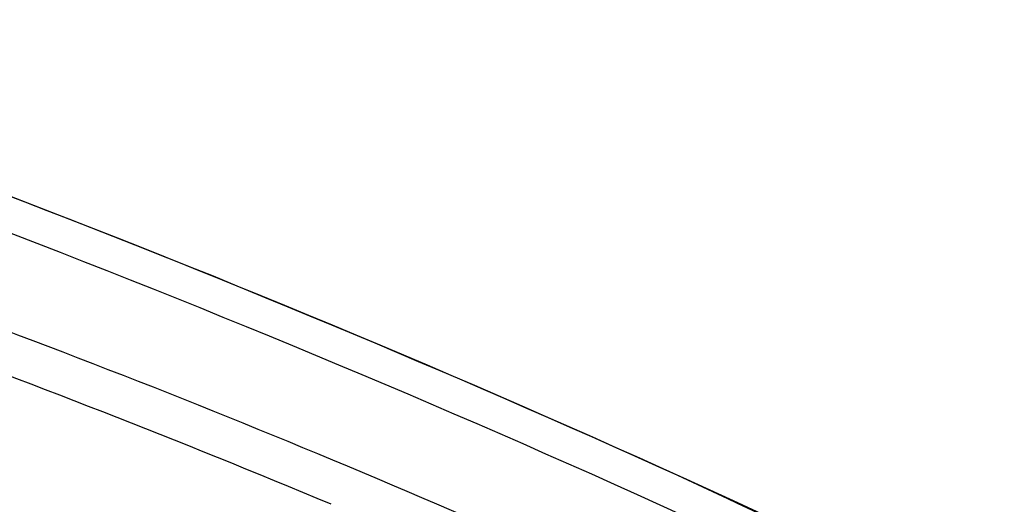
# Model space of a CAD drawing. Header units: millimetres. Extents: x -170998 to -45998, y 10557 to 52557.
# Tile 87 of 92: x -89695 to -79941, y 33101 to 37905. Entities that reach past the tile are written whole.
import ezdxf

# ---------------------------------------------------------------- set-up
doc = ezdxf.new("R2010")
doc.units = ezdxf.units.MM
doc.header["$MEASUREMENT"] = 0
doc.layers.add('Strop', color=7, linetype='Continuous')
doc.layers.add('Ściana', color=7, linetype='Continuous')

msp = doc.modelspace()

# ---------------------------------------------------------------- linework, layer by layer
at = {"layer": 'Strop', "flags": 128}
msp.add_lwpolyline([(-114963.364, 42885.522, -0.034913), (-97147.904, 38702.246, -0.03139835), (-83179.127, 33388.934, -0.00358934), (-81600.813, 32648.61, -0.01554929), (-75154.286, 29191.532, -0.0168287), (-67557.968, 24484.617), (-67557.968, 20745.281), (-74808.018, 20745.281), (-74808.018, 16049.32), (-96528.019, 16049.32), (-96528.019, 14639.32), (-140258.019, 14639.32)], format="xyb", dxfattribs=at)
at = {"layer": 'Ściana'}
for centre, radius, start, end in [((-132427.47, -75066.981), 119113.747, 64.91502534, 72.7714615), ((-132427.47, -75066.981), 118773.747, 65.11518084, 72.77143988), ((-125419.108, -59570.112), 100880.225, 64.27890534, 70.08756238), ((-125419.108, -59570.112), 100470.225, 67.27587549, 70.05916446)]:
    msp.add_arc(centre, radius, start, end, dxfattribs=at)

doc.saveas('drawing.dxf')
